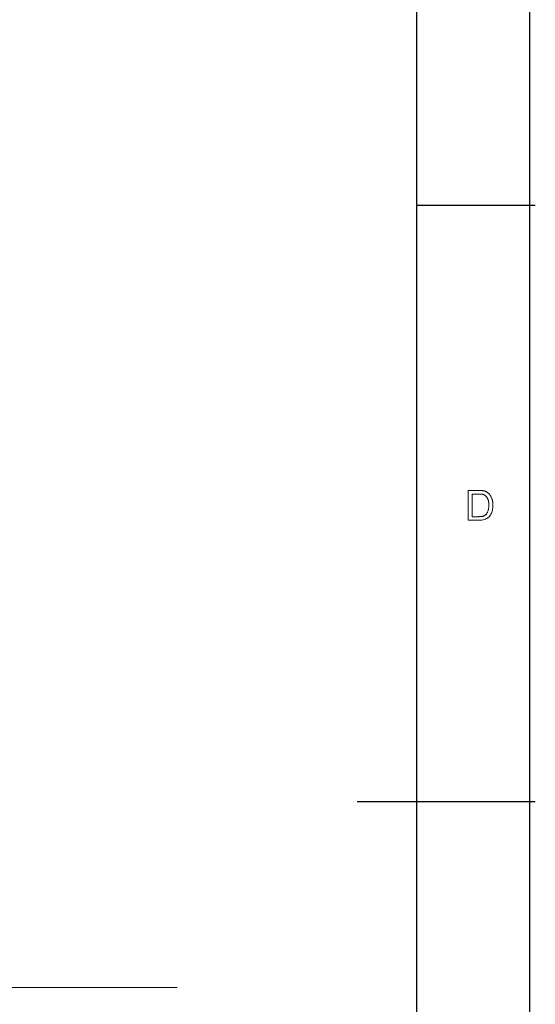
# Model space of a CAD drawing. Header units: millimetres. Extents: x 2163 to 2692, y -1564 to -1190.
# Tile 44 of 45: x 2637 to 2692, y -1399 to -1294. Entities that reach past the tile are written whole.
import ezdxf

# ---------------------------------------------------------------- set-up
doc = ezdxf.new("R2010")
doc.units = ezdxf.units.MM

msp = doc.modelspace()

# ---------------------------------------------------------------- linework, layer by layer
at = {"color": 7, "lineweight": 25}
for p, q in [((2691.116, -1189.809), (2691.116, -1564.029)), ((2679.145, -1201.256), (2679.145, -1549.154))]:
    msp.add_line(p, q, dxfattribs=at)
at = {"color": 7, "lineweight": 25, "ltscale": 0.25}
msp.add_line((2679.14, -1313.919), (2691.74, -1313.919), dxfattribs=at)
at = {"color": 7, "lineweight": 25, "ltscale": 0.375}
msp.add_line((2691.74, -1377.177), (2672.84, -1377.177), dxfattribs=at)
at = {"color": 3}
msp.add_line((2581.292, -1397.068), (2653.762, -1396.841), dxfattribs=at)
at = {"color": 7, "lineweight": 13}
for points in [[(2684.637, -1344.17), (2685.725, -1344.17), (2685.781, -1344.171), (2685.836, -1344.172), (2685.889, -1344.173), (2685.94, -1344.175), (2685.99, -1344.178), (2686.039, -1344.181), (2686.086, -1344.185), (2686.131, -1344.189), (2686.175, -1344.194), (2686.217, -1344.199), (2686.258, -1344.206), (2686.298, -1344.214), (2686.339, -1344.224), (2686.379, -1344.236), (2686.418, -1344.249), (2686.458, -1344.264), (2686.496, -1344.281), (2686.535, -1344.299), (2686.573, -1344.32), (2686.611, -1344.341), (2686.648, -1344.365), (2686.684, -1344.39), (2686.719, -1344.417), (2686.754, -1344.445), (2686.787, -1344.475), (2686.82, -1344.507), (2686.851, -1344.541), (2686.881, -1344.576), (2686.911, -1344.613), (2686.94, -1344.652), (2686.967, -1344.692), (2686.994, -1344.733), (2687.019, -1344.776), (2687.043, -1344.819), (2687.065, -1344.864), (2687.087, -1344.91), (2687.107, -1344.957), (2687.126, -1345.006), (2687.144, -1345.055), (2687.161, -1345.106), (2687.176, -1345.159), (2687.19, -1345.213), (2687.202, -1345.27), (2687.213, -1345.329), (2687.221, -1345.39), (2687.229, -1345.453), (2687.234, -1345.519), (2687.238, -1345.586), (2687.241, -1345.656), (2687.242, -1345.728), (2687.238, -1345.865), (2687.228, -1345.997), (2687.212, -1346.124), (2687.189, -1346.245), (2687.159, -1346.362), (2687.122, -1346.474), (2687.079, -1346.581), (2687.03, -1346.683), (2686.974, -1346.78), (2686.911, -1346.872), (2686.84, -1346.958), (2686.759, -1347.034), (2686.669, -1347.101), (2686.57, -1347.159), (2686.46, -1347.208), (2686.342, -1347.249), (2686.214, -1347.28), (2686.076, -1347.303), (2685.929, -1347.316), (2685.772, -1347.32), (2684.637, -1347.32)], [(2685.054, -1346.947), (2685.729, -1346.947), (2685.77, -1346.946), (2685.81, -1346.946), (2685.849, -1346.944), (2685.887, -1346.942), (2685.924, -1346.94), (2685.961, -1346.937), (2685.996, -1346.934), (2686.031, -1346.93), (2686.064, -1346.926), (2686.097, -1346.921), (2686.13, -1346.915), (2686.162, -1346.907), (2686.195, -1346.897), (2686.228, -1346.886), (2686.261, -1346.873), (2686.294, -1346.858), (2686.327, -1346.842), (2686.36, -1346.823), (2686.393, -1346.803), (2686.426, -1346.781), (2686.459, -1346.757), (2686.49, -1346.73), (2686.521, -1346.7), (2686.55, -1346.667), (2686.578, -1346.631), (2686.605, -1346.592), (2686.631, -1346.55), (2686.656, -1346.505), (2686.68, -1346.458), (2686.702, -1346.407), (2686.723, -1346.354), (2686.742, -1346.297), (2686.758, -1346.236), (2686.772, -1346.172), (2686.784, -1346.105), (2686.794, -1346.035), (2686.802, -1345.961), (2686.807, -1345.884), (2686.811, -1345.803), (2686.812, -1345.72), (2686.811, -1345.673), (2686.81, -1345.626), (2686.808, -1345.581), (2686.805, -1345.536), (2686.801, -1345.491), (2686.797, -1345.447), (2686.791, -1345.404), (2686.785, -1345.361), (2686.778, -1345.319), (2686.77, -1345.278), (2686.761, -1345.237), (2686.75, -1345.197), (2686.738, -1345.158), (2686.725, -1345.12), (2686.71, -1345.082), (2686.694, -1345.045), (2686.677, -1345.009), (2686.658, -1344.973), (2686.637, -1344.938), (2686.615, -1344.904), (2686.592, -1344.871), (2686.569, -1344.84), (2686.545, -1344.811), (2686.52, -1344.784), (2686.494, -1344.758), (2686.468, -1344.734), (2686.441, -1344.712), (2686.413, -1344.692), (2686.385, -1344.674), (2686.356, -1344.657), (2686.327, -1344.642), (2686.298, -1344.628), (2686.269, -1344.616), (2686.241, -1344.604), (2686.212, -1344.594), (2686.184, -1344.585), (2686.155, -1344.577), (2686.127, -1344.571), (2686.099, -1344.566), (2686.072, -1344.561), (2686.043, -1344.558), (2686.013, -1344.555), (2685.981, -1344.553), (2685.948, -1344.55), (2685.913, -1344.549), (2685.877, -1344.547), (2685.839, -1344.546), (2685.8, -1344.545), (2685.759, -1344.544), (2685.716, -1344.544), (2685.054, -1344.544)]]:
    msp.add_lwpolyline(points, close=True, dxfattribs=at)

doc.saveas('drawing.dxf')
